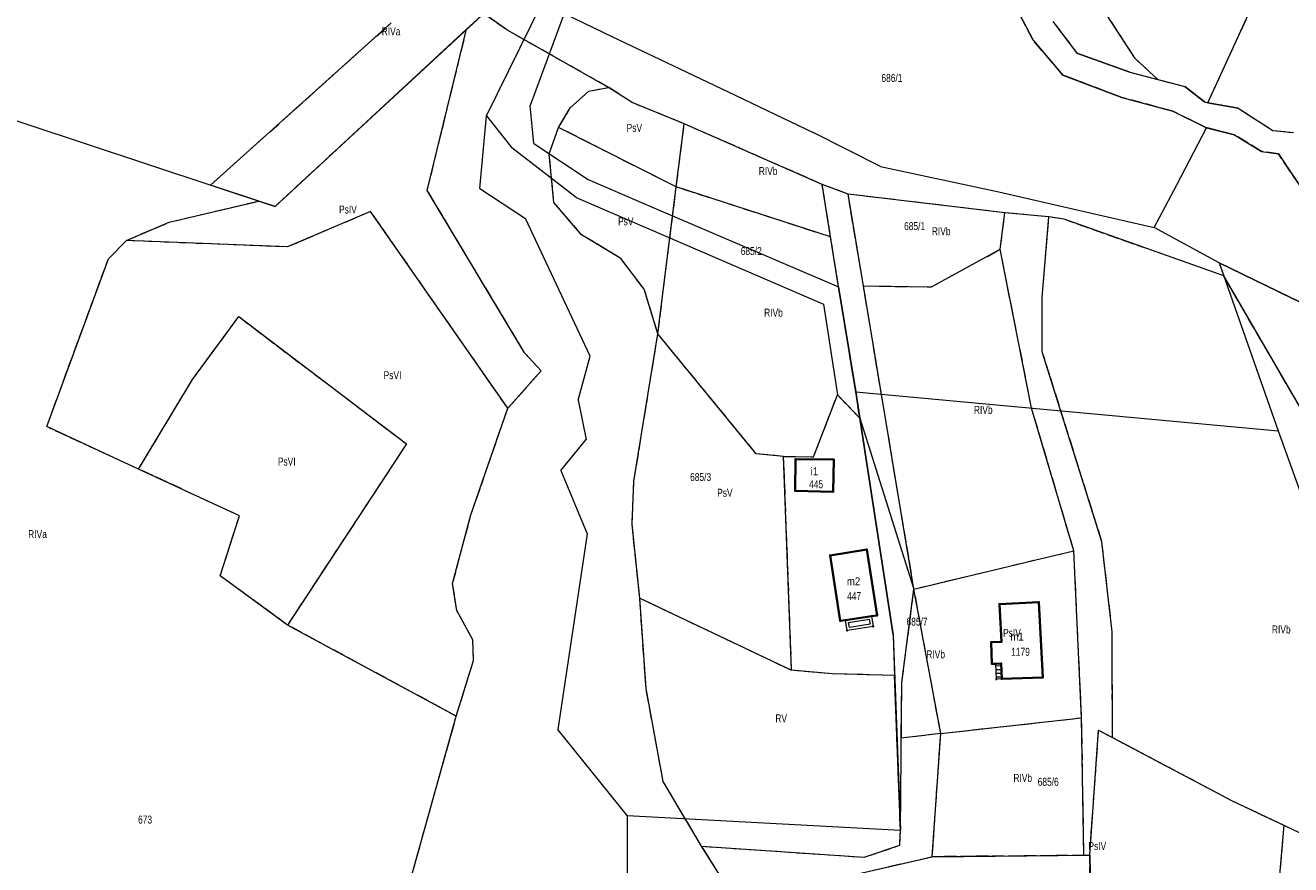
# Model space of a CAD drawing. Header units: metres. Extents: x 7496145 to 7500200, y 5498500 to 5502080.
# Tile 191 of 202: x 7499340 to 7499579, y 5501029 to 5501187. Entities that reach past the tile are written whole.
import ezdxf
from ezdxf.enums import TextEntityAlignment as Align

# ---------------------------------------------------------------- set-up
doc = ezdxf.new("R2010")
doc.units = ezdxf.units.M
doc.header["$MEASUREMENT"] = 0
for name, pattern in [('2.25_0.75', [3, 2.25, -0.75]), ('219-1000', [0]), ('egug-1000', [0])]:
    doc.linetypes.add(name, pattern=pattern)
doc.layers.get('0').update_dxf_attribs({"color": 2, "linetype": 'CONTINUOUS', "lineweight": 5})
for name, color, linetype in [('209-oznaczenie konturu klasyfikacyjnego', 7, 'CONTINUOUS'), ('211-numer działki ewidencyjnej', 7, 'CONTINUOUS'), ('217-kontur klasyfikacyjny', 7, 'CONTINUOUS'), ('218-kontur użytku gruntowego', 7, 'CONTINUOUS'), ('219-działka ewidencyjna', 7, 'CONTINUOUS'), ('312-budynek ewidencyjny', 7, 'CONTINUOUS'), ('312-oznaczenie budynku ewidencyjnego', 7, 'CONTINUOUS'), ('312-oznaczenie budynku ewidencyjnego-Atr117', 7, 'CONTINUOUS'), ('352-schody', 7, 'CONTINUOUS'), ('Punkt budynku', 7, 'CONTINUOUS'), ('taras', 7, 'CONTINUOUS')]:
    doc.layers.add(name, color=color, linetype=linetype)
doc.styles.get("Standard").update_dxf_attribs({"font": 'Working1250', "width": 0.75})

# ---------------------------------------------------------------- blocks, each defined once
blk = doc.blocks.new('PUNKTBUD')
at = {"color": 0}
blk.add_circle((0, 0), 0.09, dxfattribs=at)

msp = doc.modelspace()

# ---------------------------------------------------------------- linework, layer by layer
at = {"layer": '217-kontur klasyfikacyjny', "color": 3, "linetype": '2.25_0.75', "lineweight": 18, "flags": 128}
for points in [[(7499549.36, 5501180.52), (7499536.08, 5501200.93)], [(7499563.06, 5501172.2), (7499574.79, 5501197.88)], [(7499530.12, 5501184), (7499526.84, 5501190.21)], [(7499423.36, 5501186.05), (7499426.6, 5501189.04)], [(7499430.94, 5501185.91), (7499426.6, 5501189.04)], [(7499375.12, 5501156.67), (7499409.18, 5501187.23)], [(7499423.36, 5501186.05), (7499387.28, 5501152.65)], [(7499415.96, 5501155.65), (7499423.36, 5501186.05)], [(7499450.11, 5501175.08), (7499430.94, 5501185.91)], [(7499533.82, 5501187.52), (7499538.37, 5501181.57)], [(7499535.72, 5501177.41), (7499530.12, 5501184)], [(7499538.37, 5501181.57), (7499548.33, 5501177.99)], [(7499553.6, 5501176.61), (7499549.36, 5501180.52)], [(7499546.81, 5501173.21), (7499535.72, 5501177.41)], [(7499548.33, 5501177.99), (7499553.6, 5501176.61)], [(7499553.6, 5501176.61), (7499558.73, 5501175.27)], [(7499442.91, 5501171.23), (7499446.39, 5501174.39)], [(7499446.39, 5501174.39), (7499450.11, 5501175.08)], [(7499454.56, 5501172.23), (7499450.11, 5501175.08)], [(7499558.73, 5501175.27), (7499562.38, 5501172.36)], [(7499440.7, 5501167.54), (7499442.91, 5501171.23)], [(7499464.36, 5501168.23), (7499454.56, 5501172.23)], [(7499556.47, 5501170.59), (7499546.81, 5501173.21)], [(7499562.38, 5501172.36), (7499563.06, 5501172.2)], [(7499563.06, 5501172.2), (7499568.74, 5501171.2)], [(7499568.74, 5501171.2), (7499575.28, 5501166.98)], [(7499562.81, 5501167.48), (7499556.47, 5501170.59)], [(7499438.92, 5501162.6), (7499440.7, 5501167.54)], [(7499462.87, 5501156.33), (7499440.7, 5501167.54)], [(7499462.87, 5501156.33), (7499464.36, 5501168.23)], [(7499490.37, 5501156.81), (7499464.36, 5501168.23)], [(7499568.03, 5501166.18), (7499562.81, 5501167.48)], [(7499575.28, 5501166.98), (7499579.19, 5501166.58)], [(7499573.17, 5501163.02), (7499568.03, 5501166.18)], [(7499439.81, 5501153.37), (7499438.92, 5501162.6)], [(7499576.35, 5501162.54), (7499573.17, 5501163.02)], [(7499581.97, 5501154.23), (7499576.35, 5501162.54)], [(7499491.96, 5501146.9), (7499490.37, 5501156.81)], [(7499495.25, 5501154.97), (7499490.37, 5501156.81)], [(7499384.23, 5501153.66), (7499375.12, 5501156.67)], [(7499434.3, 5501125.09), (7499415.96, 5501155.65)], [(7499459.41, 5501128.65), (7499462.87, 5501156.33)], [(7499491.96, 5501146.9), (7499462.87, 5501156.33)], [(7499498.13, 5501137.67), (7499495.25, 5501154.97)], [(7499524.81, 5501151.46), (7499495.25, 5501154.97)], [(7499367.32, 5501149.67), (7499384.23, 5501153.66)], [(7499387.28, 5501152.65), (7499384.23, 5501153.66)], [(7499445.02, 5501147.33), (7499439.81, 5501153.37)], [(7499359.25, 5501146.22), (7499367.32, 5501149.67)], [(7499405.28, 5501151.72), (7499389.63, 5501145.01)], [(7499431.13, 5501114.61), (7499405.28, 5501151.72)], [(7499523.91, 5501144.57), (7499524.81, 5501151.46)], [(7499533.09, 5501150.67), (7499524.81, 5501151.46)], [(7499531.85, 5501135.49), (7499533.09, 5501150.67)], [(7499535.96, 5501150.24), (7499533.09, 5501150.67)], [(7499566.06, 5501139.55), (7499535.96, 5501150.24)], [(7499452.43, 5501142.87), (7499445.02, 5501147.33)], [(7499355.87, 5501142.77), (7499359.25, 5501146.22)], [(7499389.63, 5501145.01), (7499359.25, 5501146.22)], [(7499493.47, 5501137.49), (7499491.96, 5501146.9)], [(7499344.24, 5501111.15), (7499355.87, 5501142.77)], [(7499456.83, 5501137.05), (7499452.43, 5501142.87)], [(7499510.96, 5501137.49), (7499523.91, 5501144.57)], [(7499529.83, 5501114.66), (7499523.91, 5501144.57)], [(7499565.2, 5501142), (7499566.06, 5501139.55)], [(7499584.93, 5501132.42), (7499565.2, 5501142)], [(7499600.38, 5501080.37), (7499566.06, 5501139.55)], [(7499459.41, 5501128.65), (7499456.83, 5501137.05)], [(7499496.7, 5501117.7), (7499493.47, 5501137.49)], [(7499507.66, 5501080.54), (7499498.13, 5501137.67)], [(7499498.13, 5501137.67), (7499510.96, 5501137.49)], [(7499531.85, 5501125.28), (7499531.85, 5501135.49)], [(7499371.71, 5501120.02), (7499380.43, 5501131.88)], [(7499380.43, 5501131.88), (7499412.04, 5501107.9)], [(7499454.89, 5501100.86), (7499459.41, 5501128.65)], [(7499477.95, 5501106.02), (7499459.41, 5501128.65)], [(7499437.4, 5501121.65), (7499434.3, 5501125.09)], [(7499543.08, 5501089.46), (7499531.85, 5501125.28)], [(7499431.13, 5501114.61), (7499437.4, 5501121.65)], [(7499361.57, 5501103.14), (7499371.71, 5501120.02)], [(7499488.76, 5501105.45), (7499493.23, 5501117.16)], [(7499493.23, 5501117.16), (7499497.45, 5501112.74)], [(7499497.45, 5501112.74), (7499496.7, 5501117.7)], [(7499424.19, 5501094.54), (7499431.13, 5501114.61)], [(7499537.78, 5501087.76), (7499529.83, 5501114.66)], [(7499497.45, 5501112.74), (7499503.73, 5501071.88)], [(7499361.57, 5501103.14), (7499344.24, 5501111.15)], [(7499412.04, 5501107.9), (7499389.62, 5501073.76)], [(7499483.11, 5501105.55), (7499477.95, 5501106.02)], [(7499484.61, 5501065.23), (7499483.11, 5501105.55)], [(7499483.11, 5501105.55), (7499485.34, 5501105.5)], [(7499485.34, 5501105.5), (7499488.76, 5501105.45)], [(7499380.58, 5501094.37), (7499361.57, 5501103.14)], [(7499454.54, 5501092.79), (7499454.89, 5501100.86)], [(7499376.93, 5501083.05), (7499380.58, 5501094.37)], [(7499420.74, 5501081.57), (7499424.19, 5501094.54)], [(7499455.98, 5501078.82), (7499454.54, 5501092.79)], [(7499530.35, 5501085.98), (7499537.78, 5501087.76)], [(7499539.26, 5501056.28), (7499537.78, 5501087.76)], [(7499545.01, 5501072.46), (7499543.08, 5501089.46)], [(7499507.66, 5501080.54), (7499530.35, 5501085.98)], [(7499389.62, 5501073.76), (7499376.93, 5501083.05)], [(7499421.5, 5501076.47), (7499420.74, 5501081.57)], [(7499505.39, 5501062.91), (7499507.66, 5501080.54)], [(7499512.7, 5501053.31), (7499507.66, 5501080.54)], [(7499457.17, 5501061.79), (7499455.98, 5501078.82)], [(7499455.98, 5501078.82), (7499484.61, 5501065.23)], [(7499424.54, 5501070.95), (7499421.5, 5501076.47)], [(7499421.43, 5501056.6), (7499389.62, 5501073.76)], [(7499503.73, 5501071.88), (7499504.02, 5501064.23)], [(7499545.06, 5501052.56), (7499545.01, 5501072.46)], [(7499424.68, 5501067.09), (7499424.54, 5501070.95)], [(7499421.43, 5501056.6), (7499424.68, 5501067.09)], [(7499492.25, 5501064.57), (7499484.61, 5501065.23)], [(7499504.02, 5501064.23), (7499492.25, 5501064.57)], [(7499505.11, 5501035.1), (7499504.02, 5501064.23)], [(7499460.41, 5501044.24), (7499457.17, 5501061.79)], [(7499505.28, 5501052.42), (7499505.39, 5501062.91)], [(7499408.26, 5501009.55), (7499421.43, 5501056.6)], [(7499512.7, 5501053.31), (7499532.45, 5501055.52)], [(7499532.45, 5501055.52), (7499539.26, 5501056.28)], [(7499539.68, 5501030.35), (7499539.26, 5501056.28)], [(7499512.7, 5501053.31), (7499505.28, 5501052.42)], [(7499511.11, 5501030.09), (7499512.7, 5501053.31)], [(7499540.77, 5501030.36), (7499542.46, 5501053.94)], [(7499542.46, 5501053.94), (7499545.06, 5501052.56)], [(7499545.06, 5501052.56), (7499567.61, 5501040.64)], [(7499467.64, 5501032.07), (7499460.41, 5501044.24)], [(7499567.61, 5501040.64), (7499577.36, 5501036.03)], [(7499577.36, 5501036.03), (7499575.07, 5501010)], [(7499505.02, 5501032.27), (7499505.11, 5501035.1)], [(7499477.14, 5501017.06), (7499467.64, 5501032.07)], [(7499467.64, 5501032.07), (7499498.26, 5501029.99)], [(7499498.26, 5501029.99), (7499505.02, 5501032.27)], [(7499500.03, 5501027.55), (7499511.11, 5501030.09)], [(7499539.68, 5501030.35), (7499511.11, 5501030.09)], [(7499540.77, 5501030.36), (7499539.68, 5501030.35)], [(7499541.01, 5501019.91), (7499540.77, 5501030.36)]]:
    msp.add_lwpolyline(points, dxfattribs=at)
at = {"layer": '218-kontur użytku gruntowego', "color": 3, "linetype": 'egug-1000', "lineweight": 18, "flags": 128}
for points in [[(7499549.36, 5501180.52), (7499536.08, 5501200.93)], [(7499563.06, 5501172.2), (7499574.79, 5501197.88)], [(7499526.84, 5501190.21), (7499530.12, 5501184)], [(7499423.36, 5501186.05), (7499426.6, 5501189.04)], [(7499430.94, 5501185.91), (7499426.6, 5501189.04)], [(7499375.12, 5501156.67), (7499409.18, 5501187.23)], [(7499423.36, 5501186.05), (7499387.28, 5501152.65)], [(7499415.96, 5501155.65), (7499423.36, 5501186.05)], [(7499450.11, 5501175.08), (7499430.94, 5501185.91)], [(7499533.82, 5501187.52), (7499538.37, 5501181.57)], [(7499530.12, 5501184), (7499535.72, 5501177.41)], [(7499538.37, 5501181.57), (7499548.33, 5501177.99)], [(7499553.6, 5501176.61), (7499549.36, 5501180.52)], [(7499535.72, 5501177.41), (7499546.81, 5501173.21)], [(7499548.33, 5501177.99), (7499553.6, 5501176.61)], [(7499553.6, 5501176.61), (7499558.73, 5501175.27)], [(7499442.91, 5501171.23), (7499446.39, 5501174.39)], [(7499446.39, 5501174.39), (7499450.11, 5501175.08)], [(7499454.56, 5501172.23), (7499450.11, 5501175.08)], [(7499558.73, 5501175.27), (7499562.38, 5501172.36)], [(7499440.7, 5501167.54), (7499442.91, 5501171.23)], [(7499464.36, 5501168.23), (7499454.56, 5501172.23)], [(7499546.81, 5501173.21), (7499556.47, 5501170.59)], [(7499562.38, 5501172.36), (7499563.06, 5501172.2)], [(7499563.06, 5501172.2), (7499568.74, 5501171.2)], [(7499568.74, 5501171.2), (7499575.28, 5501166.98)], [(7499556.47, 5501170.59), (7499562.81, 5501167.48)], [(7499438.92, 5501162.6), (7499440.7, 5501167.54)], [(7499462.87, 5501156.33), (7499440.7, 5501167.54)], [(7499462.87, 5501156.33), (7499464.36, 5501168.23)], [(7499490.37, 5501156.81), (7499464.36, 5501168.23)], [(7499562.81, 5501167.48), (7499568.03, 5501166.18)], [(7499575.28, 5501166.98), (7499579.19, 5501166.58)], [(7499568.03, 5501166.18), (7499573.17, 5501163.02)], [(7499439.81, 5501153.37), (7499438.92, 5501162.6)], [(7499573.17, 5501163.02), (7499576.35, 5501162.54)], [(7499576.35, 5501162.54), (7499581.97, 5501154.23)], [(7499491.96, 5501146.9), (7499490.37, 5501156.81)], [(7499495.25, 5501154.97), (7499490.37, 5501156.81)], [(7499384.23, 5501153.66), (7499375.12, 5501156.67)], [(7499434.3, 5501125.09), (7499415.96, 5501155.65)], [(7499459.41, 5501128.65), (7499462.87, 5501156.33)], [(7499491.96, 5501146.9), (7499462.87, 5501156.33)], [(7499498.13, 5501137.67), (7499495.25, 5501154.97)], [(7499524.81, 5501151.46), (7499495.25, 5501154.97)], [(7499367.32, 5501149.67), (7499384.23, 5501153.66)], [(7499387.28, 5501152.65), (7499384.23, 5501153.66)], [(7499445.02, 5501147.33), (7499439.81, 5501153.37)], [(7499359.25, 5501146.22), (7499367.32, 5501149.67)], [(7499405.28, 5501151.72), (7499389.63, 5501145.01)], [(7499431.13, 5501114.61), (7499405.28, 5501151.72)], [(7499523.91, 5501144.57), (7499524.81, 5501151.46)], [(7499533.09, 5501150.67), (7499524.81, 5501151.46)], [(7499531.85, 5501135.49), (7499533.09, 5501150.67)], [(7499535.96, 5501150.24), (7499533.09, 5501150.67)], [(7499566.06, 5501139.55), (7499535.96, 5501150.24)], [(7499452.43, 5501142.87), (7499445.02, 5501147.33)], [(7499355.87, 5501142.77), (7499359.25, 5501146.22)], [(7499389.63, 5501145.01), (7499359.25, 5501146.22)], [(7499493.47, 5501137.49), (7499491.96, 5501146.9)], [(7499344.24, 5501111.15), (7499355.87, 5501142.77)], [(7499456.83, 5501137.05), (7499452.43, 5501142.87)], [(7499510.96, 5501137.49), (7499523.91, 5501144.57)], [(7499529.83, 5501114.66), (7499523.91, 5501144.57)], [(7499565.2, 5501142), (7499566.06, 5501139.55)], [(7499584.93, 5501132.42), (7499565.2, 5501142)], [(7499600.38, 5501080.37), (7499566.06, 5501139.55)], [(7499459.41, 5501128.65), (7499456.83, 5501137.05)], [(7499496.7, 5501117.7), (7499493.47, 5501137.49)], [(7499507.66, 5501080.54), (7499498.13, 5501137.67)], [(7499498.13, 5501137.67), (7499510.96, 5501137.49)], [(7499531.85, 5501125.28), (7499531.85, 5501135.49)], [(7499371.71, 5501120.02), (7499380.43, 5501131.88)], [(7499380.43, 5501131.88), (7499412.04, 5501107.9)], [(7499454.89, 5501100.86), (7499459.41, 5501128.65)], [(7499477.95, 5501106.02), (7499459.41, 5501128.65)], [(7499437.4, 5501121.65), (7499434.3, 5501125.09)], [(7499543.08, 5501089.46), (7499531.85, 5501125.28)], [(7499431.13, 5501114.61), (7499437.4, 5501121.65)], [(7499361.57, 5501103.14), (7499371.71, 5501120.02)], [(7499488.76, 5501105.45), (7499493.23, 5501117.16)], [(7499493.23, 5501117.16), (7499497.45, 5501112.74)], [(7499497.45, 5501112.74), (7499496.7, 5501117.7)], [(7499424.19, 5501094.54), (7499431.13, 5501114.61)], [(7499537.78, 5501087.76), (7499529.83, 5501114.66)], [(7499497.45, 5501112.74), (7499503.73, 5501071.88)], [(7499361.57, 5501103.14), (7499344.24, 5501111.15)], [(7499412.04, 5501107.9), (7499389.62, 5501073.76)], [(7499483.11, 5501105.55), (7499477.95, 5501106.02)], [(7499484.61, 5501065.23), (7499483.11, 5501105.55)], [(7499483.11, 5501105.55), (7499485.34, 5501105.5)], [(7499485.34, 5501105.5), (7499488.76, 5501105.45)], [(7499380.58, 5501094.37), (7499361.57, 5501103.14)], [(7499454.54, 5501092.79), (7499454.89, 5501100.86)], [(7499376.93, 5501083.05), (7499380.58, 5501094.37)], [(7499420.74, 5501081.57), (7499424.19, 5501094.54)], [(7499455.98, 5501078.82), (7499454.54, 5501092.79)], [(7499530.35, 5501085.98), (7499537.78, 5501087.76)], [(7499539.26, 5501056.28), (7499537.78, 5501087.76)], [(7499545.01, 5501072.46), (7499543.08, 5501089.46)], [(7499507.66, 5501080.54), (7499530.35, 5501085.98)], [(7499389.62, 5501073.76), (7499376.93, 5501083.05)], [(7499421.5, 5501076.47), (7499420.74, 5501081.57)], [(7499505.39, 5501062.91), (7499507.66, 5501080.54)], [(7499512.7, 5501053.31), (7499507.66, 5501080.54)], [(7499457.17, 5501061.79), (7499455.98, 5501078.82)], [(7499455.98, 5501078.82), (7499484.61, 5501065.23)], [(7499424.54, 5501070.95), (7499421.5, 5501076.47)], [(7499421.43, 5501056.6), (7499389.62, 5501073.76)], [(7499503.73, 5501071.88), (7499504.02, 5501064.23)], [(7499545.06, 5501052.56), (7499545.01, 5501072.46)], [(7499424.68, 5501067.09), (7499424.54, 5501070.95)], [(7499421.43, 5501056.6), (7499424.68, 5501067.09)], [(7499492.25, 5501064.57), (7499484.61, 5501065.23)], [(7499504.02, 5501064.23), (7499492.25, 5501064.57)], [(7499505.11, 5501035.1), (7499504.02, 5501064.23)], [(7499460.41, 5501044.24), (7499457.17, 5501061.79)], [(7499505.28, 5501052.42), (7499505.39, 5501062.91)], [(7499408.26, 5501009.55), (7499421.43, 5501056.6)], [(7499512.7, 5501053.31), (7499532.45, 5501055.52)], [(7499532.45, 5501055.52), (7499539.26, 5501056.28)], [(7499539.68, 5501030.35), (7499539.26, 5501056.28)], [(7499512.7, 5501053.31), (7499505.28, 5501052.42)], [(7499511.11, 5501030.09), (7499512.7, 5501053.31)], [(7499540.77, 5501030.36), (7499542.46, 5501053.94)], [(7499542.46, 5501053.94), (7499545.06, 5501052.56)], [(7499545.06, 5501052.56), (7499567.61, 5501040.64)], [(7499467.64, 5501032.07), (7499460.41, 5501044.24)], [(7499567.61, 5501040.64), (7499577.36, 5501036.03)], [(7499577.36, 5501036.03), (7499575.07, 5501010)], [(7499505.02, 5501032.27), (7499505.11, 5501035.1)], [(7499477.14, 5501017.06), (7499467.64, 5501032.07)], [(7499467.64, 5501032.07), (7499498.26, 5501029.99)], [(7499498.26, 5501029.99), (7499505.02, 5501032.27)], [(7499500.03, 5501027.55), (7499511.11, 5501030.09)], [(7499539.68, 5501030.35), (7499511.11, 5501030.09)], [(7499540.77, 5501030.36), (7499539.68, 5501030.35)], [(7499541.01, 5501019.91), (7499540.77, 5501030.36)]]:
    msp.add_lwpolyline(points, dxfattribs=at)
at = {"layer": '219-działka ewidencyjna', "color": 3, "linetype": '219-1000', "lineweight": 18, "flags": 128}
for points in [[(7499563.06, 5501172.2), (7499574.79, 5501197.88)], [(7499387.28, 5501152.65), (7499435.42, 5501197.21)], [(7499427.13, 5501169.72), (7499437.59, 5501191.03)], [(7499526.84, 5501190.21), (7499530.12, 5501184)], [(7499441.77, 5501189), (7499435.34, 5501171.68)], [(7499441.77, 5501189), (7499450.73, 5501184.68)], [(7499533.82, 5501187.52), (7499538.37, 5501181.57)], [(7499450.73, 5501184.68), (7499472.67, 5501174.24)], [(7499530.12, 5501184), (7499535.72, 5501177.41)], [(7499548.33, 5501177.99), (7499538.37, 5501181.57)], [(7499316.56, 5501176.05), (7499387.28, 5501152.65)], [(7499546.81, 5501173.21), (7499535.72, 5501177.41)], [(7499548.33, 5501177.99), (7499558.73, 5501175.27)], [(7499472.67, 5501174.24), (7499488.64, 5501166.6)], [(7499562.38, 5501172.36), (7499558.73, 5501175.27)], [(7499436.02, 5501164.52), (7499435.34, 5501171.68)], [(7499546.81, 5501173.21), (7499556.47, 5501170.59)], [(7499562.38, 5501172.36), (7499563.06, 5501172.2)], [(7499568.74, 5501171.2), (7499563.06, 5501172.2)], [(7499568.74, 5501171.2), (7499575.28, 5501166.98)], [(7499425.85, 5501156.05), (7499427.13, 5501169.72)], [(7499427.13, 5501169.72), (7499431.91, 5501163.72)], [(7499556.47, 5501170.59), (7499562.81, 5501167.48)], [(7499501.35, 5501160.16), (7499488.64, 5501166.6)], [(7499557.19, 5501156.72), (7499562.81, 5501167.48)], [(7499568.03, 5501166.18), (7499562.81, 5501167.48)], [(7499575.28, 5501166.98), (7499579.19, 5501166.58)], [(7499436.02, 5501164.52), (7499446.28, 5501157.74)], [(7499568.03, 5501166.18), (7499573.17, 5501163.02)], [(7499444.03, 5501154.37), (7499431.91, 5501163.72)], [(7499573.17, 5501163.02), (7499576.35, 5501162.54)], [(7499576.35, 5501162.54), (7499581.97, 5501154.23)], [(7499501.35, 5501160.16), (7499523.63, 5501155.4)], [(7499446.28, 5501157.74), (7499459.06, 5501152.22)], [(7499425.85, 5501156.05), (7499434.45, 5501150.37)], [(7499523.63, 5501155.4), (7499540.3, 5501151.56)], [(7499552.95, 5501148.66), (7499557.19, 5501156.72)], [(7499444.03, 5501154.37), (7499490.63, 5501134.25)], [(7499459.06, 5501152.22), (7499493.47, 5501137.49)], [(7499446.65, 5501124.41), (7499434.45, 5501150.37)], [(7499540.3, 5501151.56), (7499552.95, 5501148.66)], [(7499565.2, 5501142), (7499552.95, 5501148.66)], [(7499565.2, 5501142), (7499576.26, 5501110.39)], [(7499565.2, 5501142), (7499584.93, 5501132.42)], [(7499493.47, 5501137.49), (7499496.7, 5501117.7)], [(7499490.63, 5501134.25), (7499493.23, 5501117.16)], [(7499444.41, 5501116.16), (7499446.65, 5501124.41)], [(7499493.23, 5501117.16), (7499497.45, 5501112.74)], [(7499496.7, 5501117.7), (7499497.45, 5501112.74)], [(7499496.7, 5501117.7), (7499576.26, 5501110.39)], [(7499444.41, 5501116.16), (7499445.9, 5501108.73)], [(7499503.73, 5501071.88), (7499497.45, 5501112.74)], [(7499497.45, 5501112.74), (7499507.66, 5501080.54)], [(7499576.26, 5501110.39), (7499602.56, 5501037.48)], [(7499441.12, 5501102.91), (7499445.9, 5501108.73)], [(7499441.12, 5501102.91), (7499446.08, 5501090.93)], [(7499446.08, 5501090.93), (7499440.58, 5501054.09)], [(7499505.39, 5501062.91), (7499507.66, 5501080.54)], [(7499503.73, 5501071.88), (7499505.11, 5501035.1)], [(7499505.11, 5501035.1), (7499505.39, 5501062.91)], [(7499453.6, 5501037.86), (7499440.58, 5501054.09)], [(7499540.77, 5501030.36), (7499542.46, 5501053.94)], [(7499542.46, 5501053.94), (7499567.61, 5501040.64)], [(7499567.61, 5501040.64), (7499608.33, 5501021.4)], [(7499453.6, 5501037.86), (7499505.11, 5501035.1)], [(7499453.6, 5501037.86), (7499453.66, 5501014.95)], [(7499494.87, 5501026.37), (7499511.11, 5501030.09)], [(7499511.11, 5501030.09), (7499540.77, 5501030.36)], [(7499540.77, 5501030.36), (7499541.01, 5501019.91)]]:
    msp.add_lwpolyline(points, dxfattribs=at)
at = {"layer": '312-budynek ewidencyjny', "color": 7, "linetype": 'Continuous', "lineweight": 35, "flags": 128}
for points in [[(7499485.25, 5501099.06), (7499485.37, 5501105.04)], [(7499485.37, 5501105.04), (7499492.54, 5501104.93)], [(7499492.54, 5501104.93), (7499492.43, 5501098.89)], [(7499492.43, 5501098.89), (7499485.25, 5501099.06)], [(7499491.86, 5501086.89), (7499498.81, 5501087.97)], [(7499498.81, 5501087.97), (7499500.7, 5501075.58)], [(7499493.76, 5501074.53), (7499491.86, 5501086.89)], [(7499523.75, 5501077.69), (7499531.21, 5501078.09)], [(7499524.13, 5501070.62), (7499523.75, 5501077.69)], [(7499531.21, 5501078.09), (7499531.97, 5501063.88)], [(7499494.77, 5501074.68), (7499493.76, 5501074.53)], [(7499499.66, 5501075.42), (7499494.77, 5501074.68)], [(7499500.7, 5501075.58), (7499499.66, 5501075.42)], [(7499522.2, 5501070.52), (7499524.13, 5501070.62)], [(7499522.36, 5501066.43), (7499522.2, 5501070.52)], [(7499523.1, 5501066.46), (7499522.36, 5501066.43)], [(7499524.1, 5501066.5), (7499523.1, 5501066.46)], [(7499524.21, 5501063.59), (7499524.1, 5501066.5)], [(7499531.97, 5501063.88), (7499524.21, 5501063.59)]]:
    msp.add_lwpolyline(points, dxfattribs=at)
at = {"layer": '352-schody', "color": 7, "linetype": 'Continuous', "lineweight": 18, "flags": 128}
msp.add_lwpolyline([(7499523.21, 5501063.55), (7499523.1, 5501066.46), (7499524.1, 5501066.5), (7499524.21, 5501063.59)], close=True, dxfattribs=at)
msp.add_lwpolyline([(7499523.21, 5501063.55), (7499523.1, 5501066.46), (7499524.1, 5501066.5), (7499524.21, 5501063.59)], close=True, dxfattribs=at)
for points in [[(7499524.12, 5501066.04), (7499523.12, 5501066)], [(7499524.14, 5501065.34), (7499523.14, 5501065.3)], [(7499524.17, 5501064.64), (7499523.17, 5501064.6)], [(7499524.2, 5501063.94), (7499523.2, 5501063.9)]]:
    msp.add_lwpolyline(points, dxfattribs=at)
at = {"layer": 'taras', "color": 0, "lineweight": 18}
for p, q in [((7499494.77, 5501074.68), (7499499.66, 5501075.42)), ((7499495.08, 5501072.73), (7499494.77, 5501074.68)), ((7499499.97, 5501073.5), (7499495.08, 5501072.73)), ((7499495.34, 5501074.26), (7499499.25, 5501074.85)), ((7499495.5, 5501073.3), (7499495.34, 5501074.26)), ((7499499.4, 5501073.92), (7499495.5, 5501073.3)), ((7499499.25, 5501074.85), (7499499.4, 5501073.92)), ((7499499.66, 5501075.42), (7499499.97, 5501073.5))]:
    msp.add_line(p, q, dxfattribs=at)

# ---------------------------------------------------------------- block references
at = {"layer": 'Punkt budynku', "color": 5, "linetype": 'Continuous', "lineweight": 13}
for p in [(7499485.37, 5501105.04), (7499492.54, 5501104.93), (7499485.25, 5501099.06), (7499492.43, 5501098.89), (7499498.81, 5501087.97), (7499491.86, 5501086.89), (7499531.21, 5501078.09), (7499523.75, 5501077.69), (7499493.76, 5501074.53), (7499494.77, 5501074.68), (7499499.66, 5501075.42), (7499499.97, 5501073.5), (7499500.7, 5501075.58), (7499495.08, 5501072.73), (7499522.2, 5501070.52), (7499524.13, 5501070.62), (7499522.36, 5501066.43), (7499523.1, 5501066.46), (7499524.1, 5501066.5), (7499531.97, 5501063.88), (7499523.21, 5501063.55), (7499524.21, 5501063.59)]:
    msp.add_blockref('PUNKTBUD', p, dxfattribs=at)

# ---------------------------------------------------------------- texts
at = {"layer": '209-oznaczenie konturu klasyfikacyjnego', "color": 3, "linetype": 'Continuous', "lineweight": 18, "width": 0.79}
for s, p in [('RIVa', (7499407.37, 5501184.9)), ('PsV', (7499453.53, 5501166.71)), ('RIVb', (7499478.42, 5501158.57)), ('PsIV', (7499399.33, 5501151.33)), ('PsV', (7499451.9, 5501149.1)), ('RIVb', (7499511.03, 5501147.23)), ('RIVb', (7499479.43, 5501131.89)), ('PsVI', (7499407.74, 5501120.1)), ('RIVb', (7499518.96, 5501113.56)), ('PsVI', (7499387.81, 5501103.82)), ('PsV', (7499470.58, 5501097.94)), ('RIVa', (7499340.75, 5501090.15)), ('RIVb', (7499575.11, 5501072.17)), ('PsIV', (7499524.46, 5501071.54)), ('RIVb', (7499509.99, 5501067.48)), ('RV', (7499481.55, 5501055.41)), ('RIVb', (7499526.4, 5501044.19)), ('PsIV', (7499540.54, 5501031.35))]:
    msp.add_text(s, height=1.5, dxfattribs=at).set_placement(p)
at = {"layer": '211-numer działki ewidencyjnej', "color": 3, "linetype": 'Continuous', "lineweight": 18, "width": 0.79}
for s, p in [('686/1', (7499501.53, 5501177.62)), ('685/1', (7499505.8, 5501149.7)), ('685/2', (7499475.02, 5501145)), ('685/3', (7499465.48, 5501102.41)), ('685/7', (7499506.26, 5501075.15)), ('685/6', (7499530.97, 5501044.96)), ('673', (7499361.46, 5501037.84))]:
    msp.add_text(s, height=1.5, dxfattribs=at).set_placement(p, align=Align.TOP_LEFT)
at = {"layer": '312-oznaczenie budynku ewidencyjnego', "color": 7, "linetype": 'Continuous', "lineweight": 18, "width": 0.79}
for s, p in [('445', (7499487.91, 5501101.05)), ('447', (7499495.06, 5501079.98)), ('1179', (7499525.98, 5501069.46))]:
    msp.add_text(s, height=1.5, dxfattribs=at).set_placement(p, align=Align.TOP_LEFT)
at = {"layer": '312-oznaczenie budynku ewidencyjnego-Atr117', "color": 7, "width": 0.9}
for s, p in [('i1', (7499488.9, 5501101.97)), ('m2', (7499496.28, 5501081.25)), ('m1', (7499527.09, 5501070.84))]:
    msp.add_text(s, height=1.5, dxfattribs=at).set_placement(p, align=Align.CENTER)

doc.saveas('drawing.dxf')
